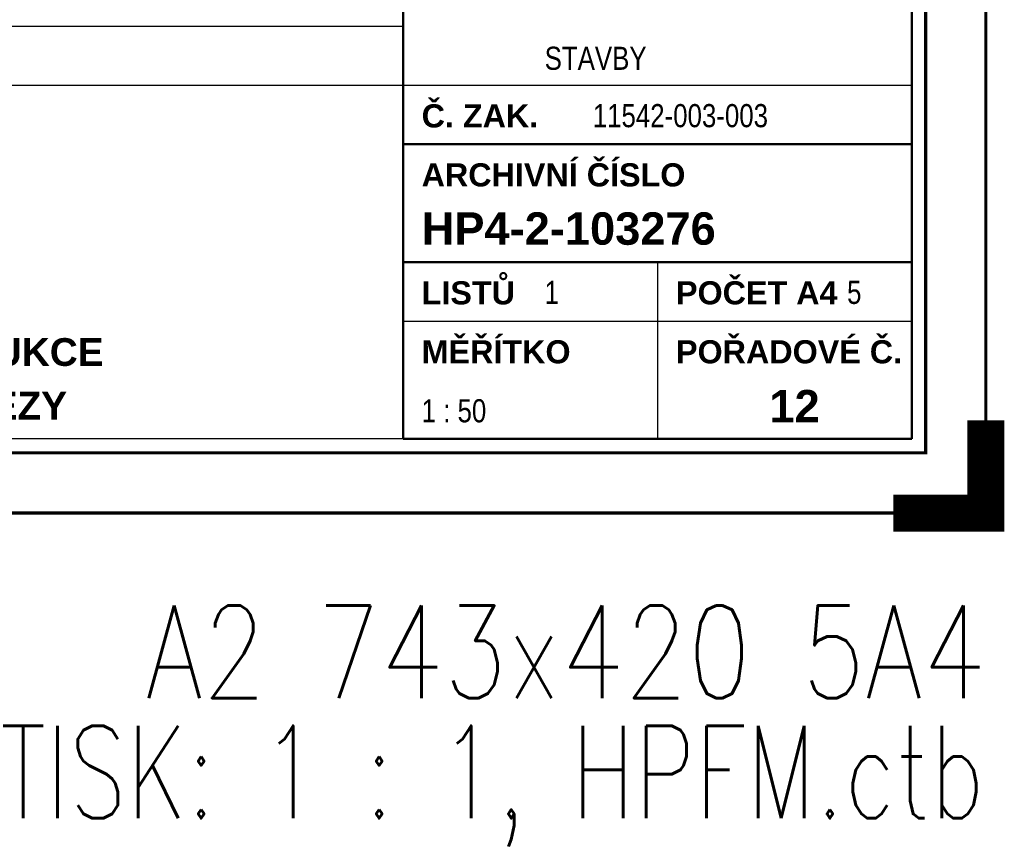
# Paper-space layout 'Layout1' of a CAD drawing. Extents: x -2 to 935, y -36 to 422.
# Tile 35 of 63: x 639 to 745, y -36 to 53. Entities that reach past the tile are written whole.
import ezdxf
from ezdxf.enums import TextEntityAlignment as Align

# ---------------------------------------------------------------- set-up
doc = ezdxf.new("R2010")
doc.units = 0
doc.layers.get('DEFPOINTS').update_dxf_attribs({"color": 132, "linetype": 'CONTINUOUS'})
doc.layers.add('RAMECEK_HP', color=251, linetype='CONTINUOUS')
doc.layers.add('RAZITKO_HP', color=222, linetype='CONTINUOUS')
doc.styles.add('RAZITKO_HP_ARIAL_B', font='arialbd.ttf')
doc.styles.add('RAZITKO_HP_ARIAL_N', font='arial.ttf', dxfattribs={"width": 0.8})
doc.styles.add('ROMANS', font='romans.shx', dxfattribs={"width": 0.8})

# ---------------------------------------------------------------- blocks, each defined once
blk = doc.blocks.new('*U6')
at = {"layer": 'DEFPOINTS'}
blk.add_lwpolyline([(743, 0), (533, 0), (533, 297), (743, 297)], close=True, dxfattribs=at)
at = {"layer": 'RAMECEK_HP', "lineweight": 35, "const_width": 0.35}
for points in [[(0, 420), (0, 0), (743, 0), (743, 420)], [(6.5, 413.5), (6.5, 6.5), (736.5, 6.5), (736.5, 413.5)]]:
    blk.add_lwpolyline(points, close=True, dxfattribs=at)
at = {"layer": 'RAMECEK_HP', "lineweight": 40, "const_width": 4}
blk.add_lwpolyline([(743, 10), (743, 0), (733, 0)], dxfattribs=at)
at = {"layer": 'DEFPOINTS', "style": 'ROMANS', "width": 0.8}
blk.add_text('A2 743x420 5A4', height=10, dxfattribs=at).set_placement((743, -20), align=Align.RIGHT)
blk.add_attdef('TISK', text='', height=10, dxfattribs=at).set_placement((743, -33), align=Align.RIGHT)

psp = doc.layouts.get("Layout1")

# ---------------------------------------------------------------- linework, layer by layer
at = {"layer": 'RAZITKO_HP', "lineweight": 50}
for p, q in [((680, 84.5), (680, 8)), ((735, 84.5), (735, 8)), ((680, 39.875), (735, 39.875)), ((680, 27.125), (735, 27.125)), ((735, 8), (680, 8))]:
    psp.add_line(p, q, dxfattribs=at)
at = {"layer": 'RAZITKO_HP', "lineweight": 25}
for p, q in [((563, 52.625), (680, 52.625)), ((563, 46.25), (680, 46.25)), ((680, 46.25), (735, 46.25)), ((707.5, 27.125), (707.5, 8)), ((680, 20.75), (735, 20.75)), ((680, 8), (563, 8))]:
    psp.add_line(p, q, dxfattribs=at)

# ---------------------------------------------------------------- block references
at = {"layer": 'RAMECEK_HP'}
psp.add_blockref('*U6', (0, 0), dxfattribs=at).add_auto_attribs({'TISK': 'TISK: 1 : 1, HPFM.ctb'})

# ---------------------------------------------------------------- texts
at = {"layer": 'RAZITKO_HP', "style": 'RAZITKO_HP_ARIAL_N', "width": 0.8}
for s, p in [('STAVBY', (695.3, 47.9)), ('11542-003-003', (700.5, 41.7)), ('1', (695.3, 22.6)), ('5', (728, 22.6)), ('1 : 50', (682, 9.8))]:
    psp.add_text(s, height=2.5, dxfattribs=at).set_placement(p)
at = {"layer": 'RAZITKO_HP', "lineweight": 35, "style": 'RAZITKO_HP_ARIAL_B'}
for s, p in [('Č. ZAK.', (682, 41.675)), ('ARCHIVNÍ ČÍSLO', (682, 35.3)), ('LISTŮ', (682, 22.55)), ('POČET A4', (709.5, 22.55)), ('MĚŘÍTKO', (682, 16.175)), ('POŘADOVÉ Č.', (709.5, 16.175))]:
    psp.add_text(s, height=2.5, dxfattribs=at).set_placement(p)
at = {"layer": 'RAZITKO_HP', "style": 'RAZITKO_HP_ARIAL_B'}
for s, p in [('HP4-2-103276', (682, 29)), ('12', (719.6, 9.8))]:
    psp.add_text(s, height=3.5, dxfattribs=at).set_placement(p)
for s, p in [('OCELOVÉ KONSTRUKCE', (622, 17.4)), ('V3 PŮDORYSY, ŘEZY', (622, 11.6))]:
    psp.add_text(s, height=3, dxfattribs=at).set_placement(p, align=Align.MIDDLE_CENTER)

doc.saveas('drawing.dxf')
